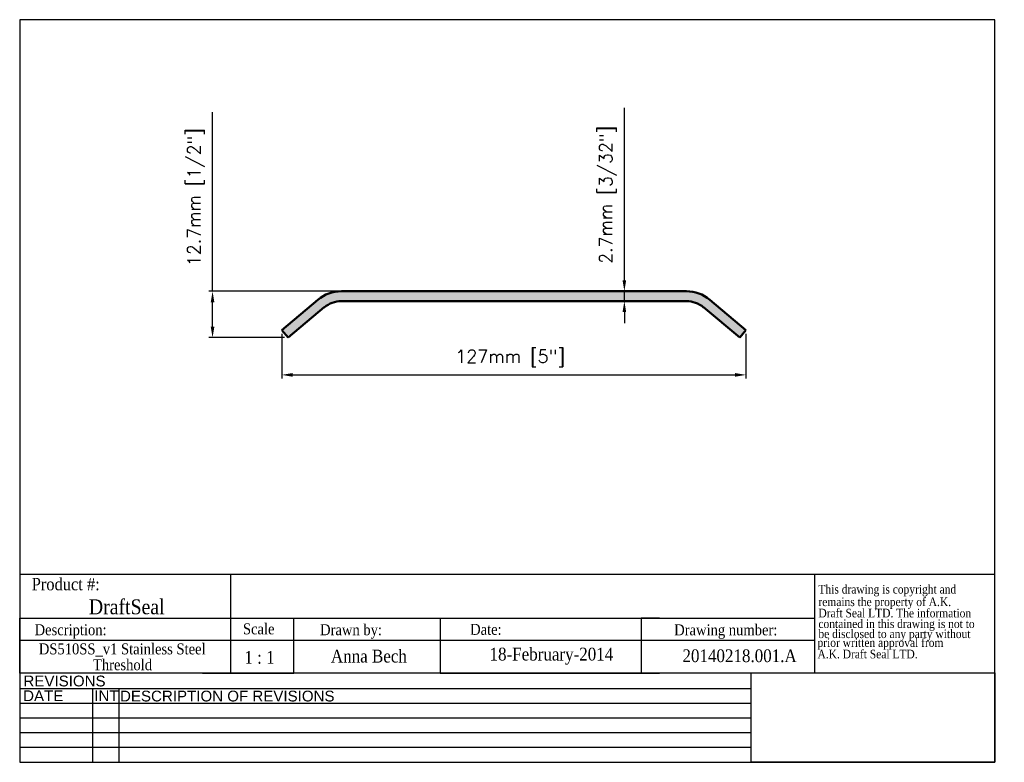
# Model space of a CAD drawing. Header units: millimetres. Extents: x 2362 to 2631, y 15 to 219.
import ezdxf
from ezdxf.enums import TextEntityAlignment as Align

# ---------------------------------------------------------------- set-up
doc = ezdxf.new("R2010")
doc.units = ezdxf.units.MM
doc.header["$MEASUREMENT"] = 0
for name, color, linetype, lineweight in [('AM_5', 3, 'Continuous', 25), ('BORDER', 7, 'Continuous', 25), ('Visible (ISO)', 7, 'Continuous', 50)]:
    doc.layers.add(name, color=color, linetype=linetype, lineweight=lineweight)
doc.layers.add('FRAME', color=7, linetype='Continuous')
doc.styles.add('DS GROUP', font='arial.ttf')
doc.styles.get("Standard").update_dxf_attribs({"font": 'ROMANS.SHX'})
doc.styles.add('TAG', font='GARA.TTF')
doc.dimstyles.new('AM_ISO$0', dxfattribs={"dimtxt": 1.5, "dimasz": 1.5, "dimexe": 1, "dimexo": 1, "dimgap": 1.5, "dimtad": 1, "dimdec": 0, "dimdsep": 46, "dimtxsty": 'Standard', "dimcen": 0, "dimclrd": 256, "dimclre": 256, "dimclrt": 2, "dimadec": 0, "dimazin": 2, "dimtp": 0.1, "dimtm": 0.1, "dimtfac": 0.71, "dimtdec": 0, "dimtmove": 0, "dimatfit": 3, "dimfxl": 1, "dimlwd": -1, "dimlwe": -1, "dimarcsym": 1})
picture_1 = doc.add_image_def('image1.bmp', size_in_pixel=(901, 331))

# ---------------------------------------------------------------- blocks, each defined once
blk = doc.blocks.new('A$C08671A0E')
at = {"layer": 'FRAME', "style": 'TAG'}
for s, p in [('This drawing is copyright and', (14.8, -52.3)), ('remains the property of A.K.', (14.8, -101.5)), ('Draft Seal LTD. The information', (14.8, -145.7)), ('contained in this drawing is not to  ', (14.8, -187.4)), ('be disclosed to any party without ', (14.8, -226.7)), (' prior written approval from', (0, -261.2)), (' A.K. Draft Seal LTD.', (0, -306.1))]:
    blk.add_text(s, height=33.819, dxfattribs=at).set_placement(p)
blk = doc.blocks.new('*D465')
at = {"layer": 'AM_5', "linetype": 'ByBlock', "transparency": 16777216}
for p, q in [((2414.81, 144.2), (2414.81, 193.24)), ((2449.04, 144.2), (2413.81, 144.2)), ((2414.81, 134.51), (2414.81, 141.2)), ((2434.47, 131.51), (2413.81, 131.51))]:
    blk.add_line(p, q, dxfattribs=at)
at = {"layer": 'AM_5', "transparency": 16777216}
for points in [[(2414.31, 141.2), (2415.31, 141.2), (2414.81, 144.2)], [(2414.31, 134.51), (2415.31, 134.51), (2414.81, 131.51)]]:
    blk.add_solid(points, dxfattribs=at)
at = {"layer": 'Defpoints', "color": 0, "transparency": 16777216}
for p in [(2450.04, 144.2), (2414.81, 131.51), (2435.47, 131.51)]:
    blk.add_point(p, dxfattribs=at)
at = {"layer": 'AM_5', "color": 7, "transparency": 16777216, "insert": (2407.98, 151.07), "char_height": 3.5, "attachment_point": 1, "rotation": 90}
blk.add_mtext('12.7mm [1/2"]', dxfattribs=at)
blk = doc.blocks.new('*D466')
at = {"layer": 'AM_5', "linetype": 'ByBlock', "transparency": 16777216}
for p, q in [((2433.73, 132.57), (2433.73, 120.31)), ((2560.73, 132.57), (2560.73, 120.31)), ((2436.73, 121.31), (2557.73, 121.31))]:
    blk.add_line(p, q, dxfattribs=at)
at = {"layer": 'AM_5', "transparency": 16777216}
for points in [[(2436.73, 121.81), (2436.73, 120.81), (2433.73, 121.31)], [(2557.73, 121.81), (2557.73, 120.81), (2560.73, 121.31)]]:
    blk.add_solid(points, dxfattribs=at)
at = {"layer": 'Defpoints', "color": 0, "transparency": 16777216}
for p in [(2433.73, 133.57), (2560.73, 133.57), (2560.73, 121.31)]:
    blk.add_point(p, dxfattribs=at)
at = {"layer": 'AM_5', "color": 7, "transparency": 16777216, "insert": (2481.23, 128.15), "char_height": 3.5, "attachment_point": 1}
blk.add_mtext('127mm [5"]', dxfattribs=at)
blk = doc.blocks.new('*D467')
at = {"layer": 'AM_5', "linetype": 'ByBlock', "transparency": 16777216}
for p, q in [((2527.46, 147.2), (2527.46, 194.37)), ((2527.46, 141.5), (2527.46, 144.2)), ((2527.46, 138.5), (2527.46, 135.5))]:
    blk.add_line(p, q, dxfattribs=at)
at = {"layer": 'AM_5', "transparency": 16777216}
for points in [[(2526.96, 147.2), (2527.96, 147.2), (2527.46, 144.2)], [(2526.96, 138.5), (2527.96, 138.5), (2527.46, 141.5)]]:
    blk.add_solid(points, dxfattribs=at)
at = {"layer": 'Defpoints', "color": 0, "transparency": 16777216}
for p in [(2527.46, 144.2), (2527.46, 144.2), (2527.46, 141.5)]:
    blk.add_point(p, dxfattribs=at)
at = {"layer": 'AM_5', "color": 7, "transparency": 16777216, "insert": (2520.63, 151.7), "char_height": 3.5, "attachment_point": 1, "rotation": 90}
blk.add_mtext('2.7mm [3/32"]', dxfattribs=at)

msp = doc.modelspace()

# ---------------------------------------------------------------- hatches: boundary and pattern name
at = {"layer": 'BORDER'}
h = msp.add_hatch(color=256, dxfattribs=at)
h.dxf.hatch_style = 1
h.paths.add_polyline_path([(2544.42, 141.5, -0.176327), (2549.11, 139.8), (2559, 131.51), (2560.73, 133.57), (2550.85, 141.87, 0.176327), (2544.42, 144.2), (2450.04, 144.2, 0.176327), (2443.61, 141.87), (2433.73, 133.57), (2435.47, 131.51), (2445.35, 139.8, -0.176327), (2450.04, 141.5)])

# ---------------------------------------------------------------- linework, layer by layer
for p, q in [((2362.06, 66.79), (2579.51, 66.79)), ((2419.68, 66.79), (2419.68, 54.73)), ((2579.51, 66.79), (2579.51, 39.73)), ((2362.06, 39.73), (2362.06, 54.73)), ((2362.06, 54.73), (2579.51, 54.73)), ((2362.06, 54.73), (2362.06, 49.73)), ((2362.06, 54.73), (2362.06, 48.73)), ((2362.06, 54.73), (2412.06, 54.73)), ((2419.68, 54.73), (2419.68, 39.73)), ((2437.06, 39.73), (2437.06, 54.73)), ((2437.06, 54.73), (2477.06, 54.73)), ((2477.06, 54.73), (2477.06, 39.73)), ((2537.06, 54.73), (2532.06, 54.73)), ((2532.06, 54.73), (2532.06, 39.73)), ((2362.06, 48.73), (2362.06, 50.23)), ((2362.06, 48.73), (2579.51, 48.73)), ((2362.06, 39.73), (2362.06, 42.73)), ((2412.06, 39.73), (2437.06, 39.73)), ((2477.06, 39.73), (2537.06, 39.73))]:
    msp.add_line(p, q)
for p, q in [((2362.06, 218.5), (2362.06, 15.3)), ((2628.76, 218.5), (2362.06, 218.5)), ((2628.76, 15.3), (2628.76, 218.5)), ((2579.51, 66.79), (2628.76, 66.79)), ((2628.76, 39.73), (2362.06, 39.73)), ((2562.14, 35.42), (2362.06, 35.42)), ((2381.93, 35.42), (2381.93, 15.3)), ((2389.14, 35.42), (2389.14, 15.3)), ((2562.14, 31.4), (2362.06, 31.4)), ((2562.14, 27.37), (2362.06, 27.37)), ((2562.14, 23.35), (2362.06, 23.35)), ((2562.14, 19.33), (2362.06, 19.33)), ((2362.06, 15.3), (2628.76, 15.3))]:
    msp.add_line(p, q, dxfattribs=at)
at = {"layer": 'FRAME', "color": 1}
for q in [(2562.14, 39.74), (2562.14, 39.73)]:
    msp.add_line((2562.14, 15.3), q, dxfattribs=at)
at = {"layer": 'Visible (ISO)'}
for p, q in [((2450.04, 144.2), (2544.42, 144.2)), ((2433.73, 133.57), (2443.61, 141.87)), ((2544.42, 141.5), (2450.04, 141.5)), ((2550.85, 141.87), (2560.73, 133.57)), ((2445.35, 139.8), (2435.47, 131.51)), ((2559, 131.51), (2549.11, 139.8)), ((2435.47, 131.51), (2433.73, 133.57)), ((2560.73, 133.57), (2559, 131.51))]:
    msp.add_line(p, q, dxfattribs=at)
for centre, radius, start, end in [((2450.04, 134.2), 10, 90, 130), ((2544.42, 134.2), 10, 50, 90), ((2450.04, 134.2), 7.3, 90, 130), ((2544.42, 134.2), 7.3, 50, 90)]:
    msp.add_arc(centre, radius, start, end, dxfattribs=at)

# ---------------------------------------------------------------- block references
at = {"xscale": 0.06987750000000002, "yscale": 0.06987750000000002, "zscale": 0.06987750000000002}
msp.add_blockref('A$C08671A0E', (2579.51, 65.14), dxfattribs=at)

# ---------------------------------------------------------------- texts
at = {"layer": 'BORDER', "attachment_point": 2, "style": 'DS GROUP'}
for s, width, insert, char_height in [('REVISIONS', 20.3868, (2374.32, 39.03), 2.953), ('DATE', 20.3868, (2368.5, 34.99), 2.953), ('INT', 20.3868, (2385.79, 34.99), 2.953), ('DESCRIPTION OF REVISIONS', 103.8609, (2418.84, 34.91), 2.9531)]:
    msp.add_mtext_dynamic_manual_height_columns(s, width=width, gutter_width=7.5, heights=[0], dxfattribs=dict(at, insert=insert, char_height=char_height))
at = {"layer": 'FRAME', "style": 'TAG'}
for s, height, p in [('Product #:', 3.382, (2374.65, 64.13)), ('DraftSeal', 4.069, (2391.34, 57.98)), ('Description:', 3, (2375.98, 51.11)), ('Drawn by:', 3, (2452.69, 51.18)), ('Date:', 3, (2489.58, 51.66)), ('Drawing number:', 3, (2555.2, 51.15)), ('1 : 1', 3.5, (2427.65, 44)), ('Anna Bech', 3.5, (2457.58, 44.44)), ('18-February-2014', 3.5, (2507.5, 44.44)), ('20140218.001.A', 3.5, (2558.98, 44.45))]:
    msp.add_text(s, height=height, dxfattribs=at).set_placement(p, align=Align.MIDDLE)
msp.add_text('Scale', height=3, dxfattribs=at).set_placement((2423.13, 50.32))
for s, p in [('DS510SS_v1 Stainless Steel', (2390.1, 44.84)), ('Threshold', (2390.18, 40.51))]:
    msp.add_text(s, height=3, dxfattribs=at).set_placement(p, align=Align.CENTER)

# ---------------------------------------------------------------- dimensions: what is measured, and where the dimension line sits
at = {"layer": 'AM_5'}
for base, p1, p2, angle, picture, middle in [((2527.46, 144.2), (2527.46, 141.5), (2527.46, 144.2), 90, '*D467', (2527.46, 172.29)), ((2414.81, 131.51), (2450.04, 144.2), (2435.47, 131.51), 270, '*D465', (2414.81, 171.4)), ((2560.73, 121.31), (2433.73, 133.57), (2560.73, 133.57), 180, '*D466', (2497.23, 121.31))]:
    dim = msp.add_linear_dim(base=base, p1=p1, p2=p2, angle=angle, dimstyle='AM_ISO$0', override={"dimtxt": 3.5, "dimasz": 3, "dimdec": 1, "dimpost": '<>mm', "dimclrt": 7}, dxfattribs=at)
    dim.commit()
    dim.dimension.update_dxf_attribs({"geometry": picture, "text_midpoint": middle, "dimtype": 160})

# ---------------------------------------------------------------- pictures from other files: only their frames are drawn
image = msp.add_image(picture_1, insert=(2562.14, 15.3), size_in_units=(66.62, 24.47))
image.dxf.flags = 7

doc.saveas('drawing.dxf')
